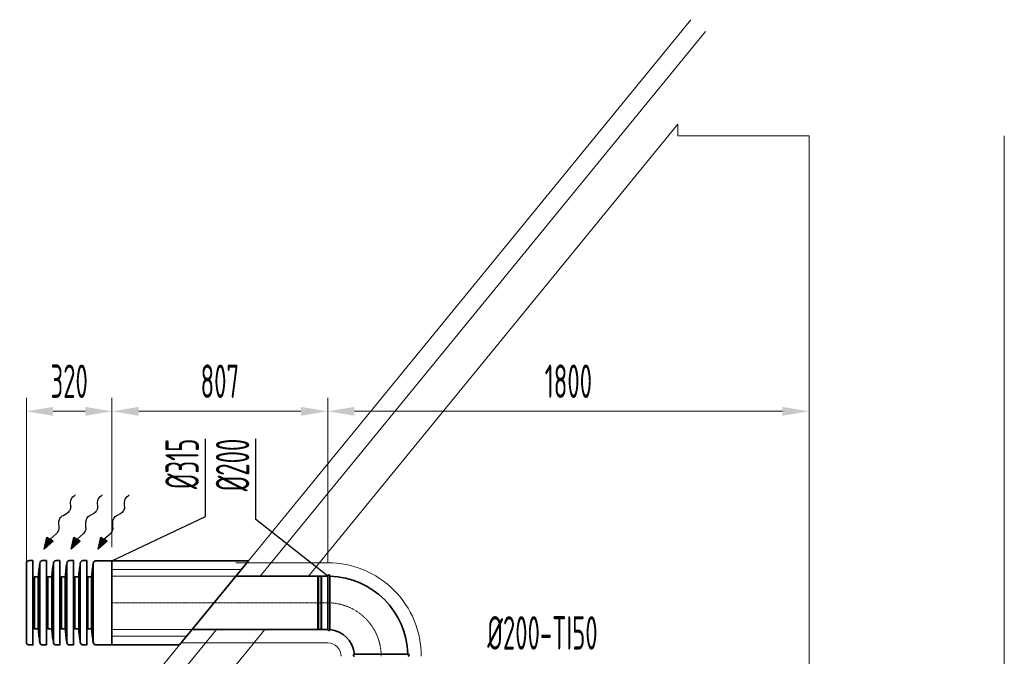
# Model space of a CAD drawing. Header units: millimetres. Extents: x 15940 to 92175, y -24684 to 227664.
# Tile 88 of 132: x 18454 to 22136, y 180724 to 183105. Entities that reach past the tile are written whole.
import ezdxf

# ---------------------------------------------------------------- set-up
doc = ezdxf.new("R2010")
doc.units = ezdxf.units.MM
doc.header["$LTSCALE"] = 0.05
for name, pattern in [('ACAD_ISO02W100', [15, 12, -3]), ('ACAD_ISO10W100', [18, 12, -3, 0, -3]), ('phl_thick', [0])]:
    doc.linetypes.add(name, pattern=pattern)
for name, color, linetype, lineweight in [('VZT_09 ODA (SÁNÍ) - OBRYS', 3, 'Continuous', 35), ('VZT_0C ODA (SÁNÍ)', 3, 'Continuous', 35), ('VZT_10 ODA (SÁNÍ) - OSA', 3, 'ACAD_ISO10W100', 5), ('VZT_12 ODA (SÁNÍ) - SKRYTÉ', 3, 'ACAD_ISO02W100', 5), ('VZT_30 DISTRIBUČNÍ PRVKY - OBRYS', 1, 'Continuous', 35), ('VZT_50 POPIS - OBECNE', 7, 'Continuous', 13), ('VZT_60_KOTY - DIMENZE', 7, 'Continuous', 5), ('VZT_IZOLACE - TEPELNÁ', 6, 'IZOLACE TEPELNA', 5)]:
    doc.layers.add(name, color=color, linetype=linetype, lineweight=lineweight)
doc.layers.add('VZT_11 ODA (SÁNÍ) - NETISK', color=8, linetype='ACAD_ISO02W100', lineweight=5, plot=False)
doc.styles.add('EVORA_125', font='isocp.shx', dxfattribs={"width": 0.6, "height": 125})
doc.styles.get("Standard").update_dxf_attribs({"font": 'arial.ttf'})
doc.linetypes.add('IZOLACE', pattern='A,0.00254,-2.54,[134,ltypeshp.shx,S=2.54,R=0,X=-2.54,Y=0],-5.08,[134,ltypeshp.shx,S=2.54,R=180,X=2.54,Y=0],-2.54', length=10.16254)
doc.linetypes.add('IZOLACE TEPELNA', pattern='A,12.7,-1.5,["T",Standard,S=2.54,R=0,X=0,Y=-1.27],-3', length=17.2)

msp = doc.modelspace()

# ---------------------------------------------------------------- linework, layer by layer
at = {"layer": 'VZT_09 ODA (SÁNÍ) - OBRYS'}
for p, q in [((19605.8, 181024.2), (19262.5, 181024.2)), ((19605.8, 180824.2), (19605.8, 181024.2)), ((19613.8, 180924.1), (19613.8, 181024.2)), ((19605.8, 180824.2), (19099, 180824.2)), ((19805.7, 180732.2), (19905.8, 180732.2))]:
    msp.add_line(p, q, dxfattribs=at)
for centre, radius, start, end in [((19609.8, 181024.2), 4, 0, 180), ((19605.8, 180724.2), 300, 1.5281, 88.4719), ((19609.8, 180824.2), 4, 180, 355.4188), ((19605.8, 180724.2), 100, 4.5812, 85.4188), ((19705.8, 180728.2), 4, 94.5812, 270), ((19905.8, 180728.2), 4, 270, 90)]:
    msp.add_arc(centre, radius, start, end, dxfattribs=at)
for points, knots in [([(19613.8, 180823.9), (19613.8, 180823.9), (19613.8, 180826.1), (19613.8, 180835), (19613.8, 180842), (19613.8, 180859.8), (19613.8, 180870.5), (19613.8, 180894.2), (19613.8, 180907), (19613.8, 180921.4), (19613.8, 180922.7), (19613.8, 180924.1)], [315.294186, 315.294186, 315.294186, 315.294186, 351.735982, 351.735982, 390.710875, 390.710875, 429.832624, 429.832624, 468.991563, 468.991563, 473.053633, 473.053633, 473.053633, 473.053633]), ([(19805.7, 180732.2), (19793.1, 180732.2), (19780.6, 180732.2), (19756.7, 180732.2), (19745.7, 180732.2), (19726.8, 180732.2), (19719.3, 180732.2), (19708.7, 180732.2), (19705.9, 180732.2), (19705.5, 180732.2), (19705.5, 180732.2), (19705.5, 180732.2)], [157.533456, 157.533456, 157.533456, 157.533456, 195.393508, 195.393508, 234.551342, 234.551342, 273.721472, 273.721472, 312.806301, 312.806301, 315.294186, 315.294186, 315.294186, 315.294186])]:
    msp.add_open_spline(points, degree=3, knots=knots, dxfattribs=at)
at = {"layer": 'VZT_0C ODA (SÁNÍ)'}
for p, q in [((19309.6, 181081.7), (18799, 181081.7)), ((19052, 180766.7), (19309.6, 181081.7)), ((18799, 180766.7), (19052, 180766.7))]:
    msp.add_line(p, q, dxfattribs=at)
at = {"layer": 'VZT_10 ODA (SÁNÍ) - OSA', "ltscale": 5}
msp.add_line((18799, 180924.2), (19605.8, 180924.2), dxfattribs=at)
at = {"layer": 'VZT_10 ODA (SÁNÍ) - OSA', "ltscale": 0.3}
msp.add_lwpolyline([(19605.8, 180924.2), (19605.8, 180924.2, -0.414214), (19805.8, 180724.2), (19805.8, 180724.2)], format="xyb", dxfattribs=at)
at = {"layer": 'VZT_11 ODA (SÁNÍ) - NETISK', "ltscale": 0.4}
for p, q in [((19567.8, 180825.2), (19567.8, 181023.2)), ((19571.8, 181023.2), (19567.8, 181023.2)), ((19571.8, 180825.2), (19571.8, 181023.2)), ((19572.3, 181022.2), (19571.8, 181022.2)), ((19572.3, 180824.2), (19572.3, 181024.2)), ((19572.8, 181024.2), (19572.3, 181024.2)), ((19572.8, 180824.2), (19572.8, 181024.2)), ((19579.8, 181022.2), (19572.8, 181022.2)), ((19579.8, 180824.2), (19579.8, 181024.2)), ((19580.3, 181024.2), (19579.8, 181024.2)), ((19580.3, 180824.2), (19580.3, 181024.2)), ((19583.8, 181022.2), (19580.3, 181022.2)), ((19583.8, 180825.2), (19583.8, 181023.2)), ((19605.8, 181023.2), (19583.8, 181023.2)), ((19571.8, 180825.2), (19567.8, 180825.2)), ((19572.3, 180826.2), (19571.8, 180826.2)), ((19572.8, 180824.2), (19572.3, 180824.2)), ((19579.8, 180826.2), (19572.8, 180826.2)), ((19580.3, 180824.2), (19579.8, 180824.2)), ((19583.8, 180826.2), (19580.3, 180826.2)), ((19605.8, 180825.2), (19583.8, 180825.2))]:
    msp.add_line(p, q, dxfattribs=at)
at = {"layer": 'VZT_12 ODA (SÁNÍ) - SKRYTÉ', "ltscale": 5}
for p, q in [((19262.5, 181024.2), (18799, 181024.2)), ((19099, 180824.2), (18799, 180824.2))]:
    msp.add_line(p, q, dxfattribs=at)
at = {"layer": 'VZT_30 DISTRIBUČNÍ PRVKY - OBRYS', "linetype": 'phl_thick'}
for points in [[(18503.4, 181081.8), (18489.1, 181081.8, 0.414214), (18479, 181071.7), (18479, 180776.7, 0.414214), (18489.1, 180766.6), (18503.4, 180766.6)], [(18553.8, 181081.8), (18539.5, 181081.8, 0.414214), (18529.4, 181071.7), (18529.4, 180776.7, 0.414214), (18539.5, 180766.6), (18553.8, 180766.6)], [(18604.2, 181081.8), (18589.9, 181081.8, 0.414214), (18579.8, 181071.7), (18579.8, 180776.7, 0.414214), (18589.9, 180766.6), (18604.2, 180766.6)], [(18654.6, 181081.8), (18640.3, 181081.8, 0.414214), (18630.2, 181071.7), (18630.2, 180776.7, 0.414214), (18640.3, 180766.6), (18654.6, 180766.6)], [(18705, 181081.8), (18690.7, 181081.8, 0.414214), (18680.6, 181071.7), (18680.6, 180776.7, 0.414214), (18690.7, 180766.6), (18705, 180766.6)]]:
    msp.add_lwpolyline(points, format="xyb", close=True, dxfattribs=at)
msp.add_lwpolyline([(18739.1, 181081.7), (18799, 181081.7), (18799, 180766.7), (18739.1, 180766.7, -0.414214), (18729, 180776.8), (18729, 181071.6, -0.414214), (18739.1, 181081.7)], format="xyb", dxfattribs=at)
for points in [[(18523.4, 181021.4), (18509.3, 181021.4), (18509.3, 180826.9), (18523.4, 180826.9)], [(18573.8, 181021.4), (18559.7, 181021.4), (18559.7, 180826.9), (18573.8, 180826.9)], [(18624.2, 181021.4), (18610.1, 181021.4), (18610.1, 180826.9), (18624.2, 180826.9)], [(18674.6, 181021.4), (18660.5, 181021.4), (18660.5, 180826.9), (18674.6, 180826.9)], [(18723, 180827), (18708.9, 180827), (18708.9, 181021.3), (18723, 181021.3)]]:
    msp.add_lwpolyline(points, close=True, dxfattribs=at)
for centre, start, end in [((19185.9, 180967.5), 170.997, 175.3488), ((19236.3, 180967.5), 170.997, 175.3488), ((19286.7, 180967.5), 170.997, 175.3488), ((19337.1, 180967.5), 170.997, 175.3488), ((19385.5, 180967.4), 170.997, 175.3488), ((19185.9, 180880.8), 184.6512, 189.003), ((19236.3, 180880.8), 184.6512, 189.003), ((19286.7, 180880.8), 184.6512, 189.003), ((19337.1, 180880.8), 184.6512, 189.003), ((19385.5, 180880.9), 184.6512, 189.003)]:
    msp.add_arc(centre, 664.7, start, end, dxfattribs=at)
at = {"layer": 'VZT_50 POPIS - OBECNE', "color": 8, "linetype": 'phl_thick'}
for p, q in [((19309.6, 181081.7), (20963.8, 183104.5)), ((19353.4, 181024.2), (21018.2, 183060)), ((20915.5, 182713.8), (19533.8, 181024.2)), ((20915.5, 182670.4), (20915.5, 182713.8)), ((21405.8, 182670.4), (20915.5, 182670.4)), ((21405.8, 173940.5), (21405.8, 182670.4)), ((22135.8, 182670.4), (22135.8, 173940.5)), ((17024.9, 178176.8), (19189.8, 180824.2)), ((19370.3, 180824.2), (17205.9, 178177.5)), ((16933.7, 178176.4), (19052, 180766.7))]:
    msp.add_line(p, q, dxfattribs=at)
at = {"layer": 'VZT_50 POPIS - OBECNE', "linetype": 'phl_thick'}
for p, q in [((18479, 180974.2), (18479, 181690.2)), ((18799, 181131.7), (18799, 181690.2)), ((18799, 181131.7), (18799, 181690.2)), ((19605.8, 181074.2), (19605.8, 181690.2)), ((19605.8, 181074.2), (19605.8, 181690.2)), ((18699, 181640.2), (18579, 181640.2)), ((19505.8, 181640.2), (18899, 181640.2)), ((19705.8, 181640.2), (21305.8, 181640.2))]:
    msp.add_line(p, q, dxfattribs=at)
at = {"layer": 'VZT_50 POPIS - OBECNE', "color": 0, "lineweight": -2}
for p, q in [((18644.8, 181284.2), (18644.2, 181299.5)), ((18745.6, 181284.2), (18745, 181299.5)), ((18846.4, 181284.2), (18845.8, 181299.5)), ((18601, 181205.1), (18600.2, 181224.6)), ((18616, 181251.2), (18628.9, 181257.6)), ((18701.7, 181205.1), (18701, 181224.6)), ((18716.8, 181251.2), (18729.7, 181257.6)), ((18802.5, 181205.1), (18801.8, 181224.6)), ((18817.6, 181251.2), (18830.5, 181257.6)), ((18545.5, 181125), (18555.5, 181169.1)), ((18579.5, 181154.9), (18545.5, 181125)), ((18555.5, 181169.1), (18567.5, 181162)), ((18567.5, 181162), (18590.2, 181181.9)), ((18579.5, 181154.9), (18567.5, 181162)), ((18646.3, 181125), (18656.3, 181169.1)), ((18680.3, 181154.9), (18646.3, 181125)), ((18656.3, 181169.1), (18668.3, 181162)), ((18668.3, 181162), (18691, 181181.9)), ((18680.3, 181154.9), (18668.3, 181162)), ((18747.1, 181125), (18757.1, 181169.1)), ((18781.1, 181154.9), (18747.1, 181125)), ((18757.1, 181169.1), (18769.1, 181162)), ((18769.1, 181162), (18791.8, 181181.9)), ((18781.1, 181154.9), (18769.1, 181162))]:
    msp.add_line(p, q, dxfattribs=at)
at = {"layer": 'VZT_50 POPIS - OBECNE'}
for p, q in [((18659.1, 181325.6), (18662.3, 181327.4)), ((18759.9, 181325.6), (18763.1, 181327.4)), ((18860.7, 181325.6), (18863.9, 181327.4))]:
    msp.add_line(p, q, dxfattribs=at)
at = {"layer": 'VZT_50 POPIS - OBECNE', "color": 0, "lineweight": -2, "extrusion": (0, 0, -1)}
for centre, start_param, end_param in [((18660.1, 181308), 0.766537, 2.320574), ((18760.9, 181308), 0.766537, 2.320574), ((18861.7, 181308), 0.766537, 2.320574), ((18628.8, 181275.6), 3.908129, 5.516649), ((18729.6, 181275.6), 3.908129, 5.516649), ((18830.4, 181275.6), 3.908129, 5.516649), ((18616.1, 181233.1), 0.766537, 2.375056), ((18716.9, 181233.1), 0.766537, 2.375056), ((18817.7, 181233.1), 0.766537, 2.375056), ((18585, 181196.5), 3.908129, 5.191299), ((18685.8, 181196.5), 3.908129, 5.191299), ((18786.6, 181196.5), 3.908129, 5.191299)]:
    msp.add_ellipse(centre, major_axis=(-11, -18.5), ratio=0.625, start_param=start_param, end_param=end_param, dxfattribs=at)
at = {"layer": 'VZT_50 POPIS - OBECNE', "linetype": 'phl_thick'}
for points in [[(18579, 181656.8), (18579, 181623.5), (18479, 181640.2)], [(18699, 181656.8), (18699, 181623.5), (18799, 181640.2)], [(18899, 181656.8), (18899, 181623.5), (18799, 181640.2)], [(19505.8, 181656.8), (19505.8, 181623.5), (19605.8, 181640.2)], [(19705.8, 181656.8), (19705.8, 181623.5), (19605.8, 181640.2)], [(21305.8, 181656.8), (21305.8, 181623.5), (21405.8, 181640.2)]]:
    msp.add_solid(points, dxfattribs=at)
at = {"layer": 'VZT_50 POPIS - OBECNE', "color": 0, "lineweight": -2}
for points in [[(18579.5, 181154.9), (18555.5, 181169.1), (18545.5, 181125)], [(18680.3, 181154.9), (18656.3, 181169.1), (18646.3, 181125)], [(18781.1, 181154.9), (18757.1, 181169.1), (18747.1, 181125)]]:
    msp.add_solid(points, dxfattribs=at)
at = {"layer": 'VZT_60_KOTY - DIMENZE', "linetype": 'ByBlock', "lineweight": -2}
for p, q in [((19148.9, 181247.2), (19148.9, 181297.2)), ((19337.5, 181235.2), (19337.5, 181285.2))]:
    msp.add_line(p, q, dxfattribs=at)
for points in [[(19148.9, 181297.2), (19148.9, 181537.8)], [(19337.5, 181285.2), (19337.5, 181537.8)], [(18799, 181081.7), (19148.9, 181247.2)], [(19605.8, 181024.2), (19337.5, 181235.2)]]:
    msp.add_lwpolyline(points, dxfattribs=at)
at = {"layer": 'VZT_IZOLACE - TEPELNÁ', "ltscale": 10}
for p, q in [((19605.8, 181074.2), (19262.5, 181074.2)), ((19605.8, 180774.2), (19058.1, 180774.2))]:
    msp.add_line(p, q, dxfattribs=at)
at = {"layer": 'VZT_IZOLACE - TEPELNÁ', "linetype": 'IZOLACE'}
for p, q in [((19283, 181049.2), (18799, 181049.2)), ((19078.5, 180799.2), (18799, 180799.2))]:
    msp.add_line(p, q, dxfattribs=at)
at = {"layer": 'VZT_IZOLACE - TEPELNÁ', "ltscale": 10}
for radius in [350, 50]:
    msp.add_arc((19605.8, 180724.2), radius, 359.9999, 90.0001, dxfattribs=at)

# ---------------------------------------------------------------- texts
at = {"layer": 'VZT_50 POPIS - OBECNE', "linetype": 'phl_thick', "char_height": 125, "attachment_point": 5, "style": 'EVORA_125'}
for s, insert in [('\\A1;320', (18639, 181752.7)), ('\\A1;807', (19202.4, 181752.7)), ('\\A1;1800', (20505.8, 181752.7))]:
    msp.add_mtext(s, dxfattribs=dict(at, insert=insert))
at = {"layer": 'VZT_60_KOTY - DIMENZE', "linetype": 'phl_thick', "char_height": 125, "attachment_point": 3, "rotation": 90, "style": 'EVORA_125'}
for s, insert in [('%%C315', (18998.9, 181537.8)), ('%%C200', (19187.5, 181537.8))]:
    msp.add_mtext(s, dxfattribs=dict(at, insert=insert))
at = {"layer": 'VZT_60_KOTY - DIMENZE', "linetype": 'phl_thick', "insert": (20615.1, 180874.2), "char_height": 125, "attachment_point": 3, "style": 'EVORA_125'}
msp.add_mtext('%%C200-TI50', dxfattribs=at)

doc.saveas('drawing.dxf')
